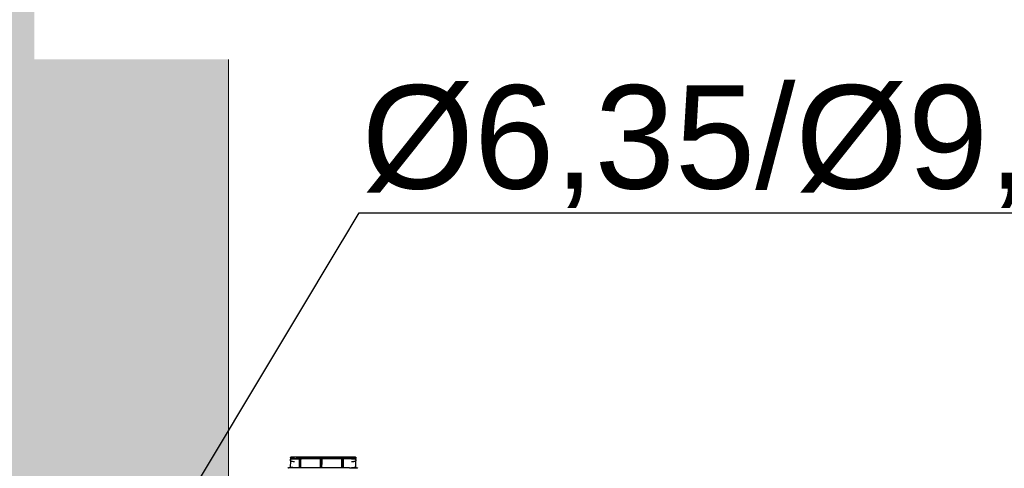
# Model space of a CAD drawing. Header units: millimetres. Extents: x 922208 to 1069538, y -182208 to -99877.
# Tile 60 of 256: x 983044 to 984187, y -175464 to -174943. Entities that reach past the tile are written whole.
import ezdxf
from ezdxf import colors
from ezdxf.entities.mleader import LeaderData, LeaderLine
from ezdxf.math import Vec2, Vec3

# ---------------------------------------------------------------- set-up
doc = ezdxf.new("R2010")
doc.units = ezdxf.units.MM
doc.header["$MEASUREMENT"] = 0
doc.linetypes.add('HIDDEN', pattern=[20, 10, -10])
for name, color, linetype, lineweight in [('IS_KLIM Opis_Średnice', 7, 'Continuous', 9), ('IS_POWRÓT', 5, 'HIDDEN', 30), ('Nowe_220-A Ściany_Nr_pióra__19', 255, 'Continuous', 0), ('Nowe_220-A Ściany_Nr_pióra__27', 7, 'Continuous', 25)]:
    doc.layers.add(name, color=color, linetype=linetype, lineweight=lineweight)
doc.layers.add('IS_KLIM_urządzenia', color=3, linetype='Continuous')
doc.layers.add('Nowe_Adnotacja - Teksty_Nr_pióra__86', color=7, linetype='Continuous', lineweight=20, true_color=0x5555ff)
doc.styles.add('STYL_AUTOMATYCZNY_4', font='times.ttf')

# ---------------------------------------------------------------- blocks, each defined once
blk = doc.blocks.new('parter01')
at = {"layer": 'Nowe_220-A Ściany_Nr_pióra__19', "linetype": 'Continuous', "lineweight": 0}
blk.add_hatch(color=255, dxfattribs=at).paths.add_polyline_path([(983286.55073, -117780.02068), (983286.55073, -113250.02068), (982916.55073, -113250.02068), (982916.55073, -117780.02068)])
at = {"layer": 'Nowe_220-A Ściany_Nr_pióra__27', "color": 7, "linetype": 'Continuous', "lineweight": 0}
blk.add_lwpolyline([(983286.55073, -118030.02068), (983286.55073, -113250.02068)], dxfattribs=at)
blk = doc.blocks.new('G$CE471A013')
at = {"linetype": 'Continuous'}
for p, q in [((-69.78, 26.94), (-69.78, 33.55)), ((-69.73, 34.04), (-69.62, 34.04)), ((-69.66, 26.94), (-69.66, 33.35)), ((-69.66, 32.97), (-69.66, 33.35)), ((-69.62, 34.04), (-69.62, 34.04)), ((-69.59, 33.55), (-69.59, 32.97)), ((-69.57, 32.98), (-69.57, 33.55)), ((-69.36, 34.04), (-68.58, 34.05)), ((-68.53, 33.85), (-68.56, 33.85)), ((-68.53, 33.35), (-68.53, 34.25)), ((-68.53, 27.18), (-68.53, 33.35)), ((-69.65, 32.97), (-69.66, 32.97)), ((-69.66, 30.52), (-69.66, 32.82)), ((-69.65, 32.82), (-69.66, 32.82)), ((-69.58, 32.97), (-69.58, 32.98)), ((-69.58, 32.97), (-69.58, 32.82)), ((-69.57, 30.53), (-69.57, 32.82)), ((-68.53, 32.97), (-69.51, 32.97)), ((-68.53, 32.82), (-69.51, 32.82)), ((-68.55, 32.98), (-69.28, 32.98)), ((-69.64, 30.52), (-69.66, 30.52)), ((-69.66, 30.38), (-69.64, 30.38)), ((-69.66, 28.08), (-69.66, 30.38)), ((-69.58, 30.52), (-69.58, 30.53)), ((-69.58, 30.52), (-69.58, 30.38)), ((-69.58, 30.38), (-69.58, 30.38)), ((-69.57, 28.08), (-69.57, 30.38)), ((-68.53, 30.52), (-69.51, 30.52)), ((-68.53, 30.38), (-69.51, 30.38)), ((-68.55, 30.53), (-69.28, 30.53)), ((-68.55, 30.38), (-69.28, 30.37)), ((-69.66, 28.08), (-69.64, 28.08)), ((-69.66, 27.93), (-69.64, 27.93)), ((-69.66, 26.94), (-69.66, 27.93)), ((-69.58, 28.08), (-69.58, 27.93)), ((-69.58, 27.93), (-69.58, 27.93)), ((-69.57, 26.94), (-69.57, 27.93)), ((-68.53, 28.08), (-69.51, 28.08)), ((-68.53, 27.93), (-69.51, 27.93)), ((-69.28, 27.92), (-68.55, 27.93)), ((-69.62, 26.44), (-69.73, 26.44)), ((-69.73, 26.44), (-69.62, 26.44)), ((-68.58, 26.43), (-69.36, 26.44)), ((-68.58, 26.43), (-69.36, 26.44)), ((-68.56, 26.63), (-68.53, 26.63)), ((-68.53, 27.18), (-68.53, 26.28))]:
    blk.add_line(p, q, dxfattribs=at)
for centre, major_axis, ratio, start_param, end_param in [((-68.43, 34.25), (0.1, 0), 1, 2.168878, 3.141593), ((-69.73, 33.99), (-0.05, 0), 1, 5.572775, 6.283185), ((-69.73, 33.99), (-0.05, 0), 1, 4.722432, 5.271942), ((-69.57, 33.54), (0, 0.7), 0.01995, 0.882039, 1.565858), ((-69.63, 32.97), (0.05, 0.0002), 0.017455, 4.162534, 6.265658), ((-69.38, 32.98), (0.494, 0.002), 0.017455, 4.153807, 4.444433), ((-69.38, 32.83), (0.494, 0.002), 0.017455, 4.153807, 4.444433), ((-69.38, 32.98), (0.2, 0.001), 0.017455, 1.047121, 3.124066), ((-68.58, 32.98), (0.05, 0.0002), 0.017455, 6.283104, 7.330301), ((-69.63, 30.52), (0.05, 0.0002), 0.017455, 4.162534, 6.265658), ((-69.63, 30.38), (-0.05, 0.0002), 0.017455, 3.15913, 5.262255), ((-69.38, 30.53), (0.494, 0.002), 0.017455, 4.153807, 4.444433), ((-69.38, 30.38), (-0.494, 0.002), 0.017455, 4.980355, 5.270981), ((-69.38, 30.53), (0.2, 0.001), 0.017455, 1.047121, 3.124066), ((-69.38, 30.38), (-0.2, 0.001), 0.017455, 0.017538, 2.094482), ((-68.58, 30.53), (0.05, 0.0002), 0.017455, 6.283104, 7.330301), ((-68.58, 30.38), (-0.05, 0.0002), 0.017455, 2.094477, 3.141674), ((-69.63, 27.93), (-0.05, 0.0002), 0.017455, 3.15913, 5.262255), ((-69.38, 28.07), (-0.494, 0.002), 0.017455, 4.980355, 5.270981), ((-69.38, 27.92), (-0.494, 0.002), 0.017455, 4.980355, 5.270981), ((-69.38, 27.93), (-0.2, 0.001), 0.017455, 0.017538, 2.094482), ((-68.58, 27.93), (-0.05, 0.0002), 0.017455, 2.094477, 3.141674), ((-69.73, 26.49), (-0.05, 0), 1, 0, 0.71037), ((-69.73, 26.49), (-0.05, 0), 1, 1.011256, 1.560766), ((-68.58, 26.38), (-0.05, 0), 1, 3.141593, 4.702359), ((-68.43, 26.28), (-0.1, 0), 1, 0, 0.972715)]:
    blk.add_ellipse(centre, major_axis=major_axis, ratio=ratio, start_param=start_param, end_param=end_param, dxfattribs=at)
for points, degree in [([(-69.78, 33.55), (-69.78, 33.59), (-69.78, 33.68), (-69.78, 33.76), (-69.78, 33.83), (-69.78, 33.89), (-69.78, 33.94), (-69.78, 33.97), (-69.78, 33.99), (-69.78, 33.99)], 2), ([(-69.63, 34.04), (-69.63, 34.04), (-69.63, 34.04), (-69.62, 34.04)], 3), ([(-69.62, 34.04), (-69.62, 34.04)], 1), ([(-69.58, 33.99), (-69.58, 33.98), (-69.58, 33.96), (-69.58, 33.92), (-69.58, 33.87), (-69.58, 33.81), (-69.58, 33.74), (-69.58, 33.67), (-69.59, 33.59), (-69.59, 33.55)], 2), ([(-69.78, 26.49), (-69.78, 26.49), (-69.78, 26.51), (-69.78, 26.54), (-69.78, 26.59), (-69.78, 26.65), (-69.78, 26.73), (-69.78, 26.81), (-69.78, 26.89), (-69.78, 26.94)], 2), ([(-69.62, 26.44), (-69.62, 26.44), (-69.63, 26.45), (-69.63, 26.45)], 3), ([(-69.58, 26.94), (-69.58, 26.9), (-69.58, 26.82), (-69.58, 26.74), (-69.58, 26.67), (-69.58, 26.61), (-69.58, 26.56), (-69.58, 26.52), (-69.58, 26.5), (-69.57, 26.5)], 2)]:
    blk.add_open_spline(points, degree=degree, dxfattribs=at)
for points, knots in [([(-69.73, 34.04), (-69.74, 34.04), (-69.74, 34.04), (-69.76, 34.03), (-69.77, 34.02), (-69.77, 34.01), (-69.77, 34.01)], [0, 0, 0, 0, 0.240387, 0.490724, 0.746129, 1, 1, 1, 1]), ([(-69.73, 34.04), (-69.73, 34.04), (-69.74, 34.03), (-69.74, 34), (-69.74, 33.95), (-69.75, 33.87), (-69.75, 33.74), (-69.76, 33.61), (-69.76, 33.55)], [0, 0, 0, 0, 0.163877, 0.30578, 0.42579, 0.524061, 0.77284, 1, 1, 1, 1]), ([(-69.66, 33.55), (-69.66, 33.58), (-69.66, 33.64), (-69.66, 33.72), (-69.66, 33.8), (-69.65, 33.9), (-69.64, 34), (-69.64, 34.02), (-69.63, 34.04)], [0, 0, 0, 0, 0.113787, 0.231188, 0.353199, 0.480712, 0.706712, 1, 1, 1, 1]), ([(-69.62, 34.04), (-69.61, 34.04), (-69.57, 34.04), (-69.48, 34.04), (-69.42, 34.04), (-69.36, 34.04)], [0, 0, 0, 0, 0.5, 0.5, 1, 1, 1, 1]), ([(-69.36, 34.04), (-69.38, 34.04), (-69.43, 34.04), (-69.49, 34.03), (-69.54, 34.02), (-69.56, 34.01), (-69.57, 34), (-69.57, 34)], [0, 0, 0, 0, 0.208735, 0.500317, 0.75027, 0.886014, 1, 1, 1, 1]), ([(-69.36, 34.04), (-69.36, 34.04), (-69.35, 34.04), (-69.33, 34), (-69.32, 33.95), (-69.3, 33.88), (-69.28, 33.75), (-69.28, 33.61), (-69.28, 33.55)], [0, 0, 0, 0, 0.170313, 0.316827, 0.439664, 0.539052, 0.783475, 1, 1, 1, 1]), ([(-68.55, 33.55), (-68.55, 33.59), (-68.55, 33.65), (-68.56, 33.74), (-68.56, 33.83), (-68.56, 33.93), (-68.57, 34.03), (-68.57, 34.04), (-68.58, 34.05)], [0, 0, 0, 0, 0.110388, 0.22525, 0.346033, 0.473982, 0.692647, 1, 1, 1, 1]), ([(-69.77, 26.48), (-69.77, 26.47), (-69.77, 26.46), (-69.76, 26.45), (-69.74, 26.45), (-69.74, 26.45), (-69.73, 26.45)], [0, 0, 0, 0, 0.253869, 0.509276, 0.759614, 1, 1, 1, 1]), ([(-69.76, 26.94), (-69.76, 26.91), (-69.76, 26.84), (-69.75, 26.75), (-69.75, 26.66), (-69.75, 26.57), (-69.74, 26.47), (-69.73, 26.45), (-69.73, 26.44)], [0, 0, 0, 0, 0.112037, 0.228343, 0.350117, 0.478408, 0.69584, 1, 1, 1, 1]), ([(-69.63, 26.45), (-69.63, 26.45), (-69.64, 26.46), (-69.64, 26.5), (-69.65, 26.55), (-69.65, 26.63), (-69.66, 26.75), (-69.66, 26.88), (-69.66, 26.94)], [0, 0, 0, 0, 0.155708, 0.294413, 0.416247, 0.521413, 0.769796, 1, 1, 1, 1]), ([(-69.66, 26.94), (-69.66, 26.94), (-69.66, 26.94), (-69.66, 26.94), (-69.66, 26.94), (-69.66, 26.93), (-69.66, 26.93), (-69.66, 26.93), (-69.66, 26.93), (-69.66, 26.93), (-69.66, 26.93), (-69.66, 26.93), (-69.66, 26.93), (-69.66, 26.93), (-69.66, 26.93), (-69.66, 26.93), (-69.66, 26.93), (-69.66, 26.93), (-69.66, 26.93), (-69.66, 26.94), (-69.66, 26.94), (-69.66, 26.94), (-69.66, 26.94), (-69.66, 26.94)], [0, 0, 0, 0, 0.260232, 0.260232, 0.390152, 0.390152, 0.455589, 0.455589, 0.478138, 0.478138, 0.494719, 0.494719, 0.511416, 0.511416, 0.530341, 0.530341, 0.56043, 0.56043, 0.637843, 0.637843, 0.878219, 0.878219, 1, 1, 1, 1]), ([(-69.44, 26.44), (-69.47, 26.44), (-69.5, 26.44), (-69.57, 26.44), (-69.61, 26.44), (-69.62, 26.44)], [0, 0, 0, 0, 0.333624, 0.333624, 1, 1, 1, 1]), ([(-69.57, 26.49), (-69.57, 26.48), (-69.56, 26.48), (-69.53, 26.47), (-69.49, 26.45), (-69.42, 26.44), (-69.38, 26.44), (-69.36, 26.44)], [0, 0, 0, 0, 0.114672, 0.250015, 0.500029, 0.791569, 1, 1, 1, 1]), ([(-69.28, 26.94), (-69.28, 26.91), (-69.28, 26.84), (-69.28, 26.75), (-69.29, 26.66), (-69.3, 26.56), (-69.33, 26.47), (-69.35, 26.45), (-69.36, 26.44)], [0, 0, 0, 0, 0.106421, 0.217828, 0.336261, 0.463423, 0.684856, 1, 1, 1, 1]), ([(-68.58, 26.43), (-68.58, 26.44), (-68.57, 26.44), (-68.57, 26.48), (-68.56, 26.52), (-68.56, 26.6), (-68.55, 26.73), (-68.55, 26.87), (-68.55, 26.93)], [0, 0, 0, 0, 0.165725, 0.30897, 0.429832, 0.528492, 0.775962, 1, 1, 1, 1])]:
    blk.add_open_spline(points, degree=3, knots=knots, dxfattribs=at)

msp = doc.modelspace()

# ---------------------------------------------------------------- block references
at = {"layer": 'IS_POWRÓT', "color": 27, "linetype": 'ByBlock', "lineweight": 30}
msp.add_blockref('parter01', (0, -59685.2), dxfattribs=at)

# ---------------------------------------------------------------- next in the draw order: block references
at = {"layer": 'IS_KLIM_urządzenia', "xscale": -10, "yscale": 10, "zscale": 10, "rotation": 89.99999999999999}
msp.add_blockref('G$CE471A013', (983698.7, -176148.6), dxfattribs=at)

# ---------------------------------------------------------------- next in the draw order: texts
at = {"layer": 'Nowe_Adnotacja - Teksty_Nr_pióra__86', "color": 173, "linetype": 'Continuous', "lineweight": 20, "true_color": 0x5555ff, "insert": (983561.1, -174239.4), "char_height": 500, "attachment_point": 2, "style": 'STYL_AUTOMATYCZNY_4', "bg_fill": 2}
msp.add_mtext('\\pxqc;\\A1;\\fArial|b0|i1|c238|p0;8', dxfattribs=at)

# ---------------------------------------------------------------- next in the draw order: leaders
at = {"layer": 'IS_KLIM Opis_Średnice', "ltscale": 30}
ml = msp.add_multileader_mtext('Standard', dxfattribs=at)
ml.set_content('{\\fArial|b0|i0|c238|p0;%%C6,35/%%C9,52}', color=256)
ml.set_leader_properties()
ml.build(insert=Vec2(0, 0))
ml.multileader.update_dxf_attribs({"text_left_attachment_type": 5, "text_right_attachment_type": 5, "dogleg_length": 0.8})
ctx = ml.context
ctx.base_point, ctx.char_height, ctx.plane_origin = Vec3(983439, -175167.6), 120, Vec3(988784, -172938.7)
ctx.left_attachment, ctx.right_attachment = 5, 5
notes = []
notes.append((ctx, [(0, (1, 1, 0), (983438.2, -175167.6), (1, 0), 0.8, [(0, [(983101.6, -175727.8)], 256, [])])]))
ctx.mtext.insert, ctx.mtext.flow_direction = Vec3(983441, -175019.4), 5
ctx.mtext.has_bg_fill, ctx.mtext.bg_color, ctx.mtext.bg_scale_factor, ctx.mtext.bg_transparency, ctx.mtext.use_window_bg_color = 1, -939524096, 1.5, 0, 1
for ctx, leaders in notes:
    for number, flags, end, landing, length, lines in leaders:
        leader = LeaderData()
        leader.index, (leader.has_last_leader_line, leader.has_dogleg_vector, leader.attachment_direction) = number, flags
        leader.last_leader_point, leader.dogleg_vector, leader.dogleg_length = Vec3(end), Vec3(landing), length
        for number, points, colour, breaks in lines:
            line = LeaderLine()
            line.index, line.vertices, line.color, line.breaks = number, Vec3.list(points), colors.encode_raw_color(colour), breaks
            leader.lines.append(line)
        ctx.leaders.append(leader)

doc.saveas('drawing.dxf')
